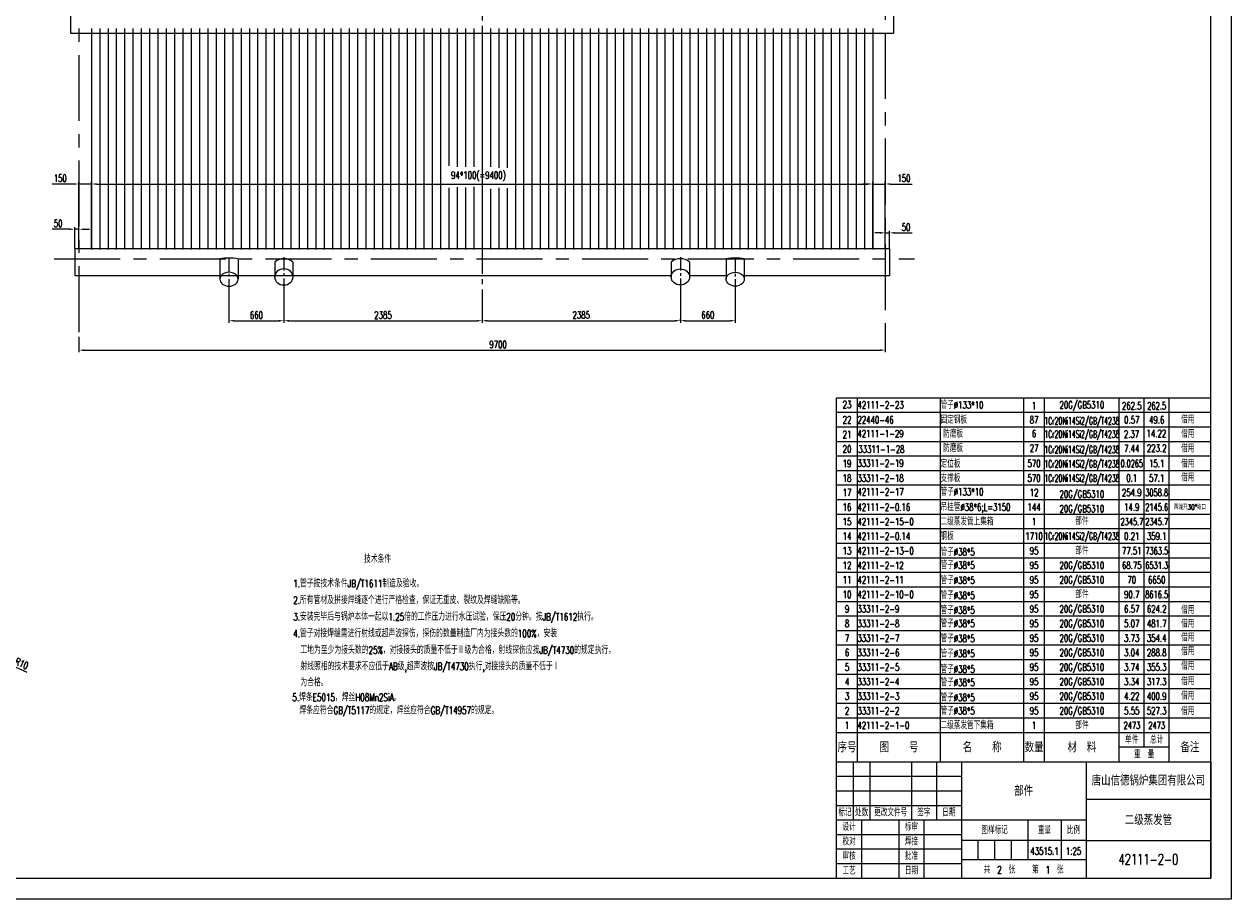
# Model space of a CAD drawing. Header units: millimetres. Extents: x 30450 to 60179, y 0 to 21025.
# Tile 4 of 5: x 45651 to 60179, y 0 to 10523. Entities that reach past the tile are written whole.
import ezdxf
from ezdxf.enums import TextEntityAlignment as Align

# ---------------------------------------------------------------- set-up
doc = ezdxf.new("R2010")
doc.units = ezdxf.units.MM
doc.linetypes.add('CENTER', pattern=[50.8, 31.75, -6.35, 6.35, -6.35])
doc.layers.get('Defpoints').update_dxf_attribs({"color": 5})
for name, color, linetype in [('文本', 4, 'Continuous'), ('标注', 4, 'Continuous'), ('点画线', 2, 'CENTER'), ('细实线', 4, 'Continuous')]:
    doc.layers.add(name, color=color, linetype=linetype)
doc.styles.get("Standard").update_dxf_attribs({"font": 'romans.shx', "width": 0.7, "bigfont": 'hzdx.shx'})
doc.dimstyles.get("Standard").update_dxf_attribs({"dimscale": 25, "dimtxt": 3.5, "dimasz": 2.5, "dimexe": 1, "dimexo": 0, "dimgap": 1, "dimtad": 1, "dimdec": 0, "dimzin": 12, "dimdsep": 46, "dimtxsty": 'Standard', "dimcen": 0, "dimclrt": 256, "dimadec": 0, "dimazin": 3, "dimtfac": 1, "dimtdec": 0, "dimtmove": 0, "dimatfit": 3, "dimfxl": 0, "dimlwd": -1, "dimlwe": -1, "dimarcsym": 0})
doc.dimstyles.new('STANDARD$0', dxfattribs={"dimscale": 25, "dimtxt": 3.5, "dimasz": 2.5, "dimexe": 1, "dimexo": 0, "dimgap": 1, "dimtad": 1, "dimdec": 0, "dimdsep": 46, "dimtxsty": 'Standard', "dimcen": 2.5, "dimclrd": 256, "dimclre": 256, "dimclrt": 256, "dimadec": 0, "dimazin": 0, "dimtfac": 10, "dimtdec": 0, "dimtmove": 0, "dimatfit": 3, "dimfxl": 0, "dimtolj": 1, "dimtzin": 0, "dimarcsym": 0})

# ---------------------------------------------------------------- blocks, each defined once
blk = doc.blocks.new('*D60')
at = {"layer": 'Defpoints', "color": 0, "ltscale": 25}
for p in [(55860, 8600), (46460, 7824), (55860, 7824)]:
    blk.add_point(p, dxfattribs=at)
at = {"layer": '标注', "lineweight": -2, "ltscale": 25}
for p, q in [((46460, 7824), (46460, 8625)), ((46522, 8600), (55797, 8600)), ((55860, 7824), (55860, 8625))]:
    blk.add_line(p, q, dxfattribs=at)
at = {"layer": '标注', "ltscale": 25}
for points in [[(46522, 8610), (46522, 8590), (46460, 8600)], [(55797, 8610), (55797, 8590), (55860, 8600)]]:
    blk.add_solid(points, dxfattribs=at)
at = {"layer": '标注', "ltscale": 25, "insert": (51115, 8692), "char_height": 87.5, "attachment_point": 5}
blk.add_mtext('\\A1;94*100(=9400)', dxfattribs=at)
blk = doc.blocks.new('*D61')
at = {"layer": 'Defpoints', "color": 0, "ltscale": 25}
for p in [(46310, 6761), (56010, 6806), (56010, 6602)]:
    blk.add_point(p, dxfattribs=at)
at = {"layer": '标注', "lineweight": -2, "ltscale": 25}
for p, q in [((46310, 6761), (46310, 6577)), ((56010, 6806), (56010, 6577)), ((46372, 6602), (55947, 6602))]:
    blk.add_line(p, q, dxfattribs=at)
at = {"layer": '标注', "ltscale": 25}
for points in [[(46372, 6612), (46372, 6591), (46310, 6602)], [(55947, 6612), (55947, 6591), (56010, 6602)]]:
    blk.add_solid(points, dxfattribs=at)
at = {"layer": '标注', "ltscale": 25, "insert": (51352, 6670), "char_height": 87.5, "attachment_point": 5}
blk.add_mtext('\\A1;9700', dxfattribs=at)
blk = doc.blocks.new('*D71')
at = {"layer": 'Defpoints', "color": 0, "ltscale": 25}
for p in [(48775, 7313), (51160, 7313), (51160, 6955)]:
    blk.add_point(p, dxfattribs=at)
at = {"layer": '标注', "lineweight": -2, "ltscale": 25}
for p, q in [((48775, 7313), (48775, 6930)), ((51160, 7313), (51160, 6930)), ((48837, 6955), (51097, 6955))]:
    blk.add_line(p, q, dxfattribs=at)
at = {"layer": '标注', "ltscale": 25}
for points in [[(48837, 6965), (48837, 6944), (48775, 6955)], [(51097, 6965), (51097, 6944), (51160, 6955)]]:
    blk.add_solid(points, dxfattribs=at)
at = {"layer": '标注', "ltscale": 25, "insert": (49967, 7023), "char_height": 87.5, "attachment_point": 5}
blk.add_mtext('\\A1;2385', dxfattribs=at)
blk = doc.blocks.new('*D72')
at = {"layer": 'Defpoints', "color": 0, "ltscale": 25}
for p in [(48115, 7313), (48775, 7313), (48775, 6955)]:
    blk.add_point(p, dxfattribs=at)
at = {"layer": '标注', "lineweight": -2, "ltscale": 25}
for p, q in [((48115, 7313), (48115, 6930)), ((48775, 7313), (48775, 6930)), ((48177, 6955), (48712, 6955))]:
    blk.add_line(p, q, dxfattribs=at)
at = {"layer": '标注', "ltscale": 25}
for points in [[(48177, 6965), (48177, 6944), (48115, 6955)], [(48712, 6965), (48712, 6944), (48775, 6955)]]:
    blk.add_solid(points, dxfattribs=at)
at = {"layer": '标注', "ltscale": 25, "insert": (48445, 7023), "char_height": 87.5, "attachment_point": 5}
blk.add_mtext('\\A1;660', dxfattribs=at)
blk = doc.blocks.new('*D62')
at = {"layer": 'Defpoints', "color": 0, "ltscale": 25}
for p in [(51160, 7313), (53545, 6955), (53545, 6955)]:
    blk.add_point(p, dxfattribs=at)
at = {"layer": '标注', "lineweight": -2, "ltscale": 25}
for p, q in [((51160, 7313), (51160, 6930)), ((53545, 6955), (53545, 6980)), ((51222, 6955), (53482, 6955))]:
    blk.add_line(p, q, dxfattribs=at)
at = {"layer": '标注', "ltscale": 25}
for points in [[(51222, 6966), (51222, 6945), (51160, 6955)], [(53482, 6966), (53482, 6945), (53545, 6955)]]:
    blk.add_solid(points, dxfattribs=at)
at = {"layer": '标注', "ltscale": 25, "insert": (52352, 7024), "char_height": 87.5, "attachment_point": 5}
blk.add_mtext('\\A1;2385', dxfattribs=at)
blk = doc.blocks.new('*D73')
at = {"layer": 'Defpoints', "color": 0, "ltscale": 25}
for p in [(53545, 7313), (54205, 7313), (54205, 6955)]:
    blk.add_point(p, dxfattribs=at)
at = {"layer": '标注', "lineweight": -2, "ltscale": 25}
for p, q in [((53545, 7313), (53545, 6930)), ((54205, 7313), (54205, 6930)), ((53607, 6955), (54142, 6955))]:
    blk.add_line(p, q, dxfattribs=at)
at = {"layer": '标注', "ltscale": 25}
for points in [[(53607, 6966), (53607, 6945), (53545, 6955)], [(54142, 6966), (54142, 6945), (54205, 6955)]]:
    blk.add_solid(points, dxfattribs=at)
at = {"layer": '标注', "ltscale": 25, "insert": (53875, 7024), "char_height": 87.5, "attachment_point": 5}
blk.add_mtext('\\A1;660', dxfattribs=at)
blk = doc.blocks.new('*D90')
at = {"layer": 'Defpoints', "color": 0, "ltscale": 25}
for p in [(45295, 2901), (45409, 2850)]:
    blk.add_point(p, dxfattribs=at)
at = {"layer": '标注', "color": 0, "ltscale": 25}
blk.add_line((45688, 2724), (45352, 2875), dxfattribs=at)
blk.add_solid([(45356, 2885), (45348, 2866), (45295, 2901)], dxfattribs=at)
at = {"layer": '标注', "ltscale": 25, "insert": (45622, 2830), "char_height": 87.5, "attachment_point": 5, "rotation": 335.8146}
blk.add_mtext('R10', dxfattribs=at)
blk = doc.blocks.new('*D95')
at = {"layer": 'Defpoints', "color": 0, "ltscale": 25}
for p in [(46310, 8600), (46310, 7824), (46460, 7824)]:
    blk.add_point(p, dxfattribs=at)
at = {"layer": '细实线', "lineweight": -2, "ltscale": 25}
for p, q in [((46247, 8600), (45986, 8600)), ((46310, 7824), (46310, 8625)), ((46460, 8600), (46310, 8600)), ((46460, 7824), (46460, 8625)), ((46522, 8600), (46585, 8600))]:
    blk.add_line(p, q, dxfattribs=at)
at = {"layer": '细实线', "ltscale": 25}
for points in [[(46247, 8610), (46247, 8590), (46310, 8600)], [(46522, 8610), (46522, 8590), (46460, 8600)]]:
    blk.add_solid(points, dxfattribs=at)
at = {"layer": '细实线', "ltscale": 25, "insert": (46085, 8669), "char_height": 87.5, "attachment_point": 5}
blk.add_mtext('\\A1;150', dxfattribs=at)
blk = doc.blocks.new('*D96')
at = {"layer": 'Defpoints', "color": 0, "ltscale": 25}
for p in [(56010, 8600), (55860, 7824), (56010, 7824)]:
    blk.add_point(p, dxfattribs=at)
at = {"layer": '细实线', "lineweight": -2, "ltscale": 25}
for p, q in [((55797, 8600), (55735, 8600)), ((55860, 7824), (55860, 8625)), ((55860, 8600), (56010, 8600)), ((56010, 7824), (56010, 8625)), ((56072, 8600), (56333, 8600))]:
    blk.add_line(p, q, dxfattribs=at)
at = {"layer": '细实线', "ltscale": 25}
for points in [[(55797, 8610), (55797, 8590), (55860, 8600)], [(56072, 8610), (56072, 8590), (56010, 8600)]]:
    blk.add_solid(points, dxfattribs=at)
at = {"layer": '细实线', "ltscale": 25, "insert": (56234, 8669), "char_height": 87.5, "attachment_point": 5}
blk.add_mtext('\\A1;150', dxfattribs=at)
blk = doc.blocks.new('*D97')
at = {"layer": 'Defpoints', "color": 0, "ltscale": 25}
for p in [(56060, 8012), (56010, 7824), (56060, 7824)]:
    blk.add_point(p, dxfattribs=at)
at = {"layer": '细实线', "lineweight": -2, "ltscale": 25}
for p, q in [((55947, 8012), (55885, 8012)), ((56010, 7824), (56010, 8037)), ((56010, 8012), (56060, 8012)), ((56060, 7824), (56060, 8037)), ((56122, 8012), (56334, 8012))]:
    blk.add_line(p, q, dxfattribs=at)
at = {"layer": '细实线', "ltscale": 25}
for points in [[(55947, 8023), (55947, 8002), (56010, 8012)], [(56122, 8023), (56122, 8002), (56060, 8012)]]:
    blk.add_solid(points, dxfattribs=at)
at = {"layer": '细实线', "ltscale": 25, "insert": (56259, 8081), "char_height": 87.5, "attachment_point": 5}
blk.add_mtext('\\A1;50', dxfattribs=at)
blk = doc.blocks.new('*D98')
at = {"layer": 'Defpoints', "color": 0, "ltscale": 25}
for p in [(46260, 8056), (46260, 7824), (46310, 7824)]:
    blk.add_point(p, dxfattribs=at)
at = {"layer": '细实线', "lineweight": -2, "ltscale": 25}
for p, q in [((46197, 8056), (45986, 8056)), ((46260, 7824), (46260, 8081)), ((46310, 8056), (46260, 8056)), ((46310, 7824), (46310, 8081)), ((46372, 8056), (46435, 8056))]:
    blk.add_line(p, q, dxfattribs=at)
at = {"layer": '细实线', "ltscale": 25}
for points in [[(46197, 8066), (46197, 8046), (46260, 8056)], [(46372, 8066), (46372, 8046), (46310, 8056)]]:
    blk.add_solid(points, dxfattribs=at)
at = {"layer": '细实线', "ltscale": 25, "insert": (46060, 8125), "char_height": 87.5, "attachment_point": 5}
blk.add_mtext('\\A1;50', dxfattribs=at)

msp = doc.modelspace()

# ---------------------------------------------------------------- linework, layer by layer
for p, q in [((59924.7, 250), (59924.7, 20775)), ((55424.7, 1650), (55424.7, 6025)), ((55424.7, 2000), (59924.7, 2000)), ((55424.7, 1650), (59924.7, 1650)), ((55424.7, 250), (55424.7, 1650)), ((55424.7, 1650), (59924.7, 1650)), ((55424.7, 1650), (59924.7, 1650)), ((55424.7, 1650), (59924.7, 1650)), ((56924.7, 1650), (56924.7, 250)), ((58424.7, 1650), (58424.7, 250)), ((58424.7, 1200), (59924.7, 1200)), ((55424.7, 950), (58424.7, 950)), ((58424.7, 700), (59924.7, 700)), ((31074.7, 250), (59924.7, 250)), ((55424.7, 250), (59924.7, 250)), ((55424.7, 250), (59924.7, 250))]:
    msp.add_line(p, q)
at = {"ltscale": 25}
for p, q in [((46209.7, 10738), (46209.7, 10413)), ((56109.7, 10738), (56109.7, 10413)), ((46459.7, 10471), (46459.7, 7813.8)), ((46559.7, 10471), (46559.7, 7813.8)), ((46659.7, 10471), (46659.7, 7813.8)), ((46759.7, 10471), (46759.7, 7813.8)), ((46859.7, 10471), (46859.7, 7813.8)), ((46959.7, 10471), (46959.7, 7813.8)), ((47059.7, 10471), (47059.7, 7813.8)), ((47159.7, 10471), (47159.7, 7813.8)), ((47259.7, 10471), (47259.7, 7813.8)), ((47359.7, 10471), (47359.7, 7813.8)), ((47459.7, 10471), (47459.7, 7813.8)), ((47559.7, 10471), (47559.7, 7813.8)), ((47659.7, 10471), (47659.7, 7813.8)), ((47759.7, 10471), (47759.7, 7813.8)), ((47859.7, 10471), (47859.7, 7813.8)), ((47959.7, 10471), (47959.7, 7813.8)), ((48059.7, 10471), (48059.7, 7813.8)), ((48159.7, 10471), (48159.7, 7813.8)), ((48259.7, 10471), (48259.7, 7813.8)), ((48359.7, 10471), (48359.7, 7813.8)), ((48459.7, 10471), (48459.7, 7813.8)), ((48559.7, 10471), (48559.7, 7813.8)), ((48659.7, 10471), (48659.7, 7813.8)), ((48759.7, 10471), (48759.7, 7813.8)), ((48859.7, 10471), (48859.7, 7813.8)), ((48959.7, 10471), (48959.7, 7813.8)), ((49059.7, 10471), (49059.7, 7813.8)), ((49159.7, 10471), (49159.7, 7813.8)), ((49259.7, 10471), (49259.7, 7813.8)), ((49359.7, 10471), (49359.7, 7813.8)), ((49459.7, 10471), (49459.7, 7813.8)), ((49559.7, 10471), (49559.7, 7813.8)), ((49659.7, 10471), (49659.7, 7813.8)), ((49759.7, 10471), (49759.7, 7813.8)), ((49859.7, 10471), (49859.7, 7813.8)), ((49959.7, 10471), (49959.7, 7813.8)), ((50059.7, 10471), (50059.7, 7813.8)), ((50159.7, 10471), (50159.7, 7813.8)), ((50259.7, 10471), (50259.7, 7813.8)), ((50359.7, 10471), (50359.7, 7813.8)), ((50459.7, 10471), (50459.7, 7813.8)), ((50559.7, 10471), (50559.7, 7813.8)), ((50659.7, 10471), (50659.7, 7813.8)), ((50759.7, 10471), (50759.7, 8818.2)), ((50859.7, 10471), (50859.7, 8806.4)), ((50959.7, 10471), (50959.7, 8806.4)), ((51059.7, 10471), (51059.7, 8806.4)), ((51159.7, 10471), (51159.7, 8806.4)), ((51259.7, 10471), (51259.7, 8806.4)), ((51359.7, 10471), (51359.7, 8794.7)), ((51459.7, 10471), (51459.7, 8794.7)), ((51559.7, 10471), (51559.7, 7813.8)), ((51659.7, 10471), (51659.7, 7813.8)), ((51759.7, 10471), (51759.7, 7813.8)), ((51859.7, 10471), (51859.7, 7813.8)), ((51959.7, 10471), (51959.7, 7813.8)), ((52059.7, 10471), (52059.7, 7813.8)), ((52159.7, 10471), (52159.7, 7813.8)), ((52259.7, 10471), (52259.7, 7813.8)), ((52359.7, 10471), (52359.7, 7813.8)), ((52459.7, 10471), (52459.7, 7813.8)), ((52559.7, 10471), (52559.7, 7813.8)), ((52659.7, 10471), (52659.7, 7813.8)), ((52759.7, 10471), (52759.7, 7813.8)), ((52859.7, 10471), (52859.7, 7813.8)), ((52959.7, 10471), (52959.7, 7813.8)), ((53059.7, 10471), (53059.7, 7813.8)), ((53159.7, 10471), (53159.7, 7813.8)), ((53259.7, 10471), (53259.7, 7813.8)), ((53359.7, 10471), (53359.7, 7813.8)), ((53459.7, 10471), (53459.7, 7813.8)), ((53559.7, 10471), (53559.7, 7813.8)), ((53659.7, 10471), (53659.7, 7813.8)), ((53759.7, 10471), (53759.7, 7813.8)), ((53859.7, 10471), (53859.7, 7813.8)), ((53959.7, 10471), (53959.7, 7813.8)), ((54059.7, 10471), (54059.7, 7813.8)), ((54159.7, 10471), (54159.7, 7813.8)), ((54259.7, 10471), (54259.7, 7813.8)), ((54359.7, 10471), (54359.7, 7813.8)), ((54459.7, 10471), (54459.7, 7813.8)), ((54559.7, 10471), (54559.7, 7813.8)), ((54659.7, 10471), (54659.7, 7813.8)), ((54759.7, 10471), (54759.7, 7813.8)), ((54859.7, 10471), (54859.7, 7813.8)), ((54959.7, 10471), (54959.7, 7813.8)), ((55059.7, 10471), (55059.7, 7813.8)), ((55159.7, 10471), (55159.7, 7813.8)), ((55259.7, 10471), (55259.7, 7813.8)), ((55359.7, 10471), (55359.7, 7813.8)), ((55459.7, 10471), (55459.7, 7813.8)), ((55559.7, 10471), (55559.7, 7813.8)), ((55659.7, 10471), (55659.7, 7813.8)), ((55759.7, 10471), (55759.7, 7813.8)), ((55859.7, 10471), (55859.7, 7813.8)), ((46209.7, 10413), (56109.7, 10413)), ((50759.7, 8555.4), (50759.7, 7813.8)), ((50859.7, 8563.2), (50859.7, 7813.8)), ((50959.7, 8559.3), (50959.7, 7813.8)), ((51059.7, 8567.1), (51059.7, 7813.8)), ((51159.7, 8543.6), (51159.7, 7813.8)), ((51259.7, 8543.6), (51259.7, 7813.8)), ((51359.7, 8555.4), (51359.7, 7813.8)), ((51459.7, 8551.5), (51459.7, 7813.8)), ((46259.7, 7823.6), (46259.7, 7498.6)), ((46259.7, 7823.6), (56059.7, 7823.6)), ((48005.2, 7701.1), (48005.2, 7455.1)), ((48224.2, 7701.1), (48224.2, 7455.1)), ((54095.2, 7701.1), (54095.2, 7455.1)), ((54314.2, 7701.1), (54314.2, 7455.1)), ((56059.7, 7823.6), (56059.7, 7498.6)), ((46259.7, 7498.6), (53435.6, 7498.6)), ((53653.8, 7498.6), (54095.2, 7498.6)), ((54314.2, 7498.6), (56059.7, 7498.6))]:
    msp.add_line(p, q, dxfattribs=at)
at = {"ltscale": 5}
for p, q in [((48665.2, 7661.1), (48665.2, 7481.1)), ((48884.2, 7661.1), (48884.2, 7481.1)), ((53435.2, 7661.1), (53435.2, 7481.1)), ((53654.2, 7661.1), (53654.2, 7481.1))]:
    msp.add_line(p, q, dxfattribs=at)
at = {"linetype": 'Continuous'}
for q in [(59924.7, 2175), (59924.7, 250)]:
    msp.add_line((59924.7, 1650), q, dxfattribs=at)
at = {"ltscale": 25}
for centre in [(48114.7, 6848.2), (54204.7, 6848.2)]:
    msp.add_arc(centre, 859.9, 82.68447, 97.31553, dxfattribs=at)
at = {"ltscale": 5}
for centre in [(48774.7, 7531.2), (53544.7, 7531.2)]:
    msp.add_arc(centre, 169.9, 49.86583, 130.13417, dxfattribs=at)
at = {"ltscale": 5, "extrusion": (0, 0, -1)}
msp.add_ellipse((48774.7, 7481.6), major_axis=(110.8, 0), ratio=0.8708461, dxfattribs=at)
at = {"ltscale": 5}
msp.add_ellipse((53544.7, 7481.6), major_axis=(-110.8, 0), ratio=0.8708461, dxfattribs=at)
at = {"ltscale": 25, "extrusion": (0, 0, -1)}
msp.add_ellipse((48114.7, 7455.1), major_axis=(109.5, 0), ratio=0.7671233, dxfattribs=at)
at = {"ltscale": 25}
msp.add_ellipse((54204.7, 7455.1), major_axis=(-109.5, 0), ratio=0.7671233, dxfattribs=at)
at = {"layer": '点画线', "ltscale": 25}
for p, q in [((56009.7, 18036.5), (56009.7, 6805.6)), ((46309.7, 17771.9), (46309.7, 6760.7)), ((46013, 7701.1), (56360, 7701.1))]:
    msp.add_line(p, q, dxfattribs=at)
at = {"layer": '点画线', "ltscale": 10}
msp.add_line((51159.7, 13933.7), (51159.7, 7313.3), dxfattribs=at)
at = {"layer": '点画线', "ltscale": 5}
for p, q in [((48114.7, 7708.1), (48114.7, 7313.3)), ((48774.7, 7719.1), (48774.7, 7313.3)), ((53544.7, 7719.1), (53544.7, 7313.3)), ((54204.7, 7708.1), (54204.7, 7313.3))]:
    msp.add_line(p, q, dxfattribs=at)
at = {"layer": '细实线'}
for p, q in [((60174.7, 0), (60174.7, 21025)), ((59924.7, 6025), (55424.7, 6025)), ((55674.7, 1650), (55674.7, 6025)), ((56674.7, 1650), (56674.7, 6025)), ((57674.7, 1650), (57674.7, 6025)), ((57924.7, 1650), (57924.7, 6025)), ((58824.7, 1650), (58824.7, 6025)), ((59124.7, 1825), (59124.7, 6025)), ((59424.7, 1650), (59424.7, 6025)), ((59924.7, 5850), (55424.7, 5850)), ((59924.7, 5850), (55424.7, 5850)), ((59924.7, 5675), (55424.7, 5675)), ((59924.7, 5675), (55424.7, 5675)), ((59924.7, 5500), (55424.7, 5500)), ((59924.7, 5500), (55424.7, 5500)), ((59924.7, 5325), (55424.7, 5325)), ((59924.7, 5150), (55424.7, 5150)), ((59924.7, 4975), (55424.7, 4975)), ((59924.7, 4800), (55424.7, 4800)), ((59924.7, 4625), (55424.7, 4625)), ((59924.7, 4450), (55424.7, 4450)), ((59924.7, 4275), (55424.7, 4275)), ((59924.7, 4100), (55424.7, 4100)), ((59924.7, 3925), (55424.7, 3925)), ((59924.7, 3750), (55424.7, 3750)), ((59924.7, 3575), (55424.7, 3575)), ((59924.7, 3400), (55424.7, 3400)), ((59924.7, 3225), (55424.7, 3225)), ((59924.7, 3050), (55424.7, 3050)), ((59924.7, 2875), (55424.7, 2875)), ((59924.7, 2700), (55424.7, 2700)), ((59924.7, 2525), (55424.7, 2525)), ((59924.7, 2350), (55424.7, 2350)), ((59924.7, 2175), (55424.7, 2175)), ((59424.7, 1825), (58824.7, 1825)), ((55624.7, 1650), (55624.7, 950)), ((55824.7, 1650), (55824.7, 950)), ((56324.7, 1650), (56324.7, 950)), ((56624.7, 1650), (56624.7, 950)), ((55424.7, 1475), (56924.7, 1475)), ((55424.7, 1300), (56924.7, 1300)), ((55424.7, 1125), (56924.7, 1125)), ((55724.7, 950), (55724.7, 250)), ((56174.7, 950), (56174.7, 250)), ((56474.7, 950), (56474.7, 250)), ((57724.7, 950), (57724.7, 475)), ((58124.7, 950), (58124.7, 475)), ((55424.7, 775), (56924.7, 775)), ((55424.7, 600), (56924.7, 600)), ((58424.7, 700), (56924.7, 700)), ((57124.7, 700), (57124.7, 475)), ((57324.7, 700), (57324.7, 475)), ((57524.7, 700), (57524.7, 475)), ((56924.7, 475), (58424.7, 475)), ((55424.7, 425), (56924.7, 425)), ((30449.7, 0), (60174.7, 0))]:
    msp.add_line(p, q, dxfattribs=at)

# ---------------------------------------------------------------- texts
at = {"layer": 'Defpoints', "width": 0.7}
for s, p in [('42111-2-0.16', (55674.7, 4712.5)), ('42111-2-0.14', (55674.7, 4362.5))]:
    msp.add_text(s, height=87.5, dxfattribs=at).set_placement(p, align=Align.MIDDLE_LEFT)
at = {"layer": '文本'}
for s, height, width, p in [('23', 87.5, 0.7, (55549.7, 5946.4)), ('1', 87.5, 0.7, (57799.7, 5931.6)), ('20G/GB5310', 87.5, 0.7, (58374.7, 5942)), ('262.5', 87.5, 0.7, (58974.7, 5931.6)), ('262.5', 87.5, 0.6, (59274.7, 5931.6)), ('借用', 87.5, 0.7, (59648.8, 5765.4)), ('22', 87.5, 0.7, (55549.7, 5762.5)), ('87', 87.5, 0.7, (57799.7, 5762.5)), ('1Cr20Ni14Si2/GB/T4238', 87.5, 0.5, (58374.7, 5750)), ('0.57', 87.5, 0.7, (58974.7, 5762.5)), ('49.6', 87.5, 0.7, (59274.7, 5762.5)), ('21', 87.5, 0.7, (55549.7, 5587.5)), ('6', 87.5, 0.7, (57799.7, 5596.4)), ('1Cr20Ni14Si2/GB/T4238', 87.5, 0.5, (58374.7, 5591.3)), ('2.37', 87.5, 0.7, (58971.8, 5591.7)), ('14.22', 87.5, 0.7, (59270.1, 5597.9)), ('借用', 87.5, 0.7, (59648.8, 5592)), ('20', 87.5, 0.7, (55549.7, 5412.5)), ('27', 87.5, 0.7, (57799.7, 5421.4)), ('1Cr20Ni14Si2/GB/T4238', 87.5, 0.5, (58374.7, 5404.9)), ('7.44', 87.5, 0.7, (58974.7, 5417.2)), ('223.2', 87.5, 0.7, (59274.7, 5421.4)), ('借用', 87.5, 0.7, (59648.8, 5417)), ('19', 87.5, 0.7, (55549.7, 5237.5)), ('570', 87.5, 0.7, (57799.7, 5237.5)), ('1Cr20Ni14Si2/GB/T4238', 87.5, 0.5, (58374.7, 5232.3)), ('0.0265', 87.5, 0.65, (58974.7, 5237.5)), ('15.1', 87.5, 0.7, (59274.7, 5237.5)), ('借用', 87.5, 0.7, (59648.8, 5234.3)), ('18', 87.5, 0.7, (55549.7, 5062.5)), ('570', 87.5, 0.7, (57799.7, 5062.5)), ('1Cr20Ni14Si2/GB/T4238', 87.5, 0.5, (58374.7, 5059.7)), ('0.1', 87.5, 0.7, (58974.7, 5062.5)), ('57.1', 87.5, 0.7, (59274.7, 5062.5)), ('借用', 87.5, 0.7, (59648.8, 5068.4)), ('17', 87.5, 0.7, (55549.7, 4887.5)), ('12', 87.5, 0.7, (57799.7, 4887.5)), ('20G/GB5310', 87.5, 0.7, (58374.7, 4868.8)), ('254.9', 87.5, 0.7, (58974.7, 4887.5)), ('3058.8', 87.5, 0.6, (59274.7, 4887.5)), ('16', 87.5, 0.7, (55549.7, 4712.5)), ('144', 87.5, 0.7, (57799.7, 4712.5)), ('20G/GB5310', 87.5, 0.7, (58374.7, 4693.8)), ('14.9', 87.5, 0.7, (58974.7, 4712.5)), ('2145.6', 87.5, 0.6, (59274.7, 4712.5)), ('两端开30°坡口', 60, 0.7, (59674.7, 4712.5)), ('15', 87.5, 0.7, (55549.7, 4537.5)), ('1', 87.5, 0.7, (57799.7, 4537.5)), ('部件', 87.5, 0.7, (58374.7, 4544)), ('2345.7', 87.5, 0.6, (58976.8, 4537.5)), ('2345.7', 87.5, 0.6, (59274.7, 4537.5)), ('14', 87.5, 0.7, (55549.7, 4362.5)), ('1710', 87.5, 0.7, (57799.7, 4362.5)), ('1Cr20Ni14Si2/GB/T4238', 87.5, 0.5, (58374.7, 4362.5)), ('0.21', 87.5, 0.7, (58974.7, 4362.5)), ('359.1', 87.5, 0.7, (59274.7, 4362.5)), ('13', 87.5, 0.7, (55549.7, 4187.5)), ('95', 87.5, 0.7, (57799.7, 4187.5)), ('部件', 87.5, 0.7, (58374.7, 4187.5)), ('77.51', 87.5, 0.7, (58974.7, 4187.5)), ('7363.5', 87.5, 0.6, (59274.7, 4187.5)), ('12', 87.5, 0.7, (55549.7, 4012.5)), ('95', 87.5, 0.7, (57799.7, 4012.5)), ('20G/GB5310', 87.5, 0.7, (58374.7, 4012.5)), ('68.75', 87.5, 0.7, (58974.7, 4012.5)), ('6531.3', 87.5, 0.6, (59274.7, 4012.5)), ('11', 87.5, 0.7, (55549.7, 3837.5)), ('95', 87.5, 0.7, (57799.7, 3837.5)), ('20G/GB5310', 87.5, 0.7, (58374.7, 3837.5)), ('70', 87.5, 0.7, (58974.7, 3837.5)), ('6650', 87.5, 0.7, (59274.7, 3837.5)), ('10', 87.5, 0.7, (55549.7, 3662.5)), ('95', 87.5, 0.7, (57799.7, 3662.5)), ('部件', 87.5, 0.7, (58374.7, 3662.5)), ('90.7', 87.5, 0.7, (58974.7, 3662.5)), ('8616.5', 87.5, 0.6, (59274.7, 3662.5)), ('9', 87.5, 0.7, (55549.7, 3487.5)), ('95', 87.5, 0.7, (57799.7, 3487.5)), ('20G/GB5310', 87.5, 0.7, (58374.7, 3487.5)), ('6.57', 87.5, 0.7, (58974.7, 3487.5)), ('624.2', 87.5, 0.7, (59274.7, 3487.5)), ('借用', 87.5, 0.7, (59648.8, 3474.9)), ('8', 87.5, 0.7, (55549.7, 3312.5)), ('95', 87.5, 0.7, (57799.7, 3312.5)), ('20G/GB5310', 87.5, 0.7, (58374.7, 3312.5)), ('5.07', 87.5, 0.7, (58974.7, 3312.5)), ('481.7', 87.5, 0.7, (59274.7, 3312.5)), ('借用', 87.5, 0.7, (59648.8, 3308.9)), ('借用', 87.5, 0.7, (59648.8, 3143)), ('7', 87.5, 0.7, (55549.7, 3137.5)), ('95', 87.5, 0.7, (57799.7, 3137.5)), ('20G/GB5310', 87.5, 0.7, (58374.7, 3137.5)), ('3.73', 87.5, 0.7, (58974.7, 3137.5)), ('354.4', 87.5, 0.7, (59274.7, 3137.5)), ('6', 87.5, 0.7, (55549.7, 2962.5)), ('95', 87.5, 0.7, (57799.7, 2962.5)), ('20G/GB5310', 87.5, 0.7, (58374.7, 2962.5)), ('3.04', 87.5, 0.7, (58974.7, 2962.5)), ('288.8', 87.5, 0.7, (59274.7, 2962.5)), ('借用', 87.5, 0.7, (59648.8, 2977.1)), ('5', 87.5, 0.7, (55549.7, 2787.5)), ('95', 87.5, 0.7, (57799.7, 2787.5)), ('20G/GB5310', 87.5, 0.7, (58374.7, 2787.5)), ('3.74', 87.5, 0.7, (58974.7, 2787.5)), ('355.3', 87.5, 0.7, (59274.7, 2787.5)), ('借用', 87.5, 0.7, (59648.8, 2802)), ('4', 87.5, 0.7, (55549.7, 2612.5)), ('95', 87.5, 0.7, (57799.7, 2612.5)), ('20G/GB5310', 87.5, 0.7, (58374.7, 2612.5)), ('3.34', 87.5, 0.7, (58974.7, 2612.5)), ('317.3', 87.5, 0.7, (59274.7, 2612.5)), ('借用', 87.5, 0.7, (59648.8, 2617.6)), ('3', 87.5, 0.7, (55549.7, 2437.5)), ('95', 87.5, 0.7, (57799.7, 2437.5)), ('20G/GB5310', 87.5, 0.7, (58374.7, 2437.5)), ('4.22', 87.5, 0.7, (58974.7, 2437.5)), ('400.9', 87.5, 0.7, (59274.7, 2437.5)), ('借用', 87.5, 0.7, (59648.8, 2442.5)), ('2', 87.5, 0.7, (55549.7, 2262.5)), ('95', 87.5, 0.7, (57799.7, 2262.5)), ('20G/GB5310', 87.5, 0.7, (58374.7, 2262.5)), ('5.55', 87.5, 0.7, (58974.7, 2262.5)), ('527.3', 87.5, 0.7, (59274.7, 2262.5)), ('借用', 87.5, 0.7, (59648.8, 2258.1)), ('1', 87.5, 0.7, (55549.7, 2087.5)), ('1', 87.5, 0.7, (57799.7, 2087.5)), ('部件', 87.5, 0.7, (58374.7, 2087.5)), ('2473', 87.5, 0.6, (58976.9, 2087.5)), ('2473', 87.5, 0.6, (59274.7, 2087.5)), ('部件', 125, 0.7, (57674.7, 1300)), ('二级蒸发管', 125, 0.7, (59174.7, 950)), ('43515.1', 87.5, 0.7, (57924.7, 575)), ('1:25', 87.5, 0.7, (58274.7, 575)), ('42111-2-0', 125, 0.7, (59174.7, 475)), ('共  2  张    第  1  张', 87.5, 0.7, (57674.7, 350))]:
    msp.add_text(s, height=height, dxfattribs=dict(at, width=width)).set_placement(p, align=Align.MIDDLE_CENTER)
at = {"layer": '文本', "width": 0.7}
for s, p in [('42111-2-23', (55674.7, 5942)), ('管子%%c133*10', (56674.7, 5941.7)), ('固定钢板', (56674.7, 5762.5)), ('22440-46', (55674.7, 5762.5)), ('42111-1-29', (55674.7, 5596.4)), ('防磨板', (56706.6, 5593.1)), ('33311-1-28', (55684.3, 5409.7)), ('防磨板', (56706.6, 5421.4)), ('33311-2-19', (55674.7, 5240.7)), ('定位板', (56674.7, 5232.7)), ('33311-2-18', (55674.7, 5062.2)), ('支撑板', (56674.7, 5060.3)), ('42111-2-17', (55674.7, 4897.9)), ('管子%%c133*10', (56674.7, 4897.6)), ('吊挂管%%C38*6;L=3150', (56674.7, 4712.5)), ('42111-2-15-0', (55674.7, 4537.5)), ('二级蒸发管上集箱', (56674.7, 4537.5)), ('钢板', (56674.7, 4362.5)), ('42111-2-13-0', (55674.7, 4187.5)), ('管子%%c38*5', (56674.7, 4173.2)), ('管子%%c38*5', (56674.7, 4013.3)), ('42111-2-12', (55674.7, 4012.5)), ('42111-2-11', (55674.7, 3837.5)), ('管子%%c38*5', (56674.7, 3832)), ('42111-2-10-0', (55674.7, 3662.5)), ('管子%%c38*5', (56674.7, 3650.7)), ('33311-2-9', (55674.7, 3487.5)), ('管子%%c38*5', (56674.7, 3472.8)), ('33311-2-8', (55674.7, 3312.5)), ('管子%%c38*5', (56674.7, 3312.8)), ('33311-2-7', (55674.7, 3137.5)), ('管子%%c38*5', (56674.7, 3131.6)), ('33311-2-6', (55674.7, 2962.5)), ('管子%%c38*5', (56674.7, 2950.3)), ('33311-2-5', (55674.7, 2787.5)), ('管子%%c38*5', (56674.7, 2763.7)), ('33311-2-4', (55674.7, 2612.5)), ('管子%%c38*5', (56674.7, 2603.7)), ('33311-2-3', (55674.7, 2437.5)), ('管子%%c38*5', (56674.7, 2422.5)), ('33311-2-2', (55674.7, 2262.5)), ('管子%%c38*5', (56674.7, 2262.5)), ('42111-2-1-0', (55674.7, 2087.5)), ('二级蒸发管下集箱', (56674.7, 2087.5))]:
    msp.add_text(s, height=87.5, dxfattribs=at).set_placement(p, align=Align.MIDDLE_LEFT)
at = {"layer": '文本', "attachment_point": 5}
for s, insert, char_height, width in [('序号', (55549.7, 1825), 125, 250), ('图    号', (56174.7, 1825), 125, 1000), ('名    称', (57174.7, 1825), 125, 1000), ('数量', (57799.7, 1825), 125, 250), ('材  料', (58374.7, 1825), 125, 900), ('单件', (58974.7, 1912.5), 87.5, 300), ('总计', (59274.7, 1912.5), 87.5, 300), ('备注', (59674.7, 1825), 125, 500), ('重  量', (59124.7, 1737.5), 87.5, 600), ('唐山信德锅炉集团有限公司', (59174.7, 1425), 125, 1500), ('标记', (55524.7, 1037.5), 87.5, 200), ('处数', (55724.7, 1037.5), 87.5, 200), ('更改文件号', (56074.7, 1037.5), 87.5, 500), ('签字', (56474.7, 1037.5), 87.5, 300), ('日期', (56774.7, 1037.5), 87.5, 300), ('设计', (55574.7, 862.5), 87.5, 300), ('标审', (56324.7, 862.5), 87.5, 300), ('图样标记', (57324.7, 825), 87.5, 791.499), ('重量', (57924.7, 825), 87.5, 400), ('比例', (58274.7, 825), 87.5, 300), ('校对', (55574.7, 687.5), 87.5, 300), ('焊接', (56324.7, 687.5), 87.5, 300), ('审核', (55574.7, 512.5), 87.5, 300), ('批准', (56324.7, 512.5), 87.5, 300), ('工艺', (55574.7, 337.5), 87.5, 300), ('日期', (56324.7, 337.5), 87.5, 300)]:
    msp.add_mtext(s, dxfattribs=dict(at, insert=insert, char_height=char_height, width=width))
at = {"layer": '标注', "ltscale": 25, "width": 0.7}
for s, p in [('技术条件', (49738.4, 4040.9)), ('1.管子按技术条件JB/T1611制造及验收。', (48887.6, 3747.9)), ('2.所有管材及拼接焊缝逐个进行严格检查，保证无重皮、裂纹及焊缝缺陷等。', (48887.6, 3547.9)), ('3.安装完毕后与锅炉本体一起以1.25倍的工作压力进行水压试验，保压20分钟。按JB/T1612执行。', (48887.6, 3347.9)), ('4.管子对接焊缝需进行射线或超声波探伤，探伤的数量制造厂内为接头数的100%，安装', (48887.6, 3147.9)), ('  工地为至少为接头数的25%%%，对接接头的质量不低于Ⅱ级为合格，射线探伤应按JB/T4730的规定执行，', (48887.6, 2947.9)), ('  射线照相的技术要求不应低于AB级,超声波按JB/T4730执行,对接接头的质量不低于Ⅰ', (48887.6, 2751.6)), ('  为合格。', (48887.6, 2558.2)), ('5.焊条E5015，焊丝H08Mn2SiA。', (48877.3, 2379.2)), ('焊条应符合GB/T5117的规定，焊丝应符合GB/T14957的规定。', (48962.1, 2223))]:
    msp.add_text(s, height=90, dxfattribs=at).set_placement(p)

# ---------------------------------------------------------------- dimensions: what is measured, and where the dimension line sits
at = {"layer": '标注', "ltscale": 25}
dim = msp.add_linear_dim(base=(55859.7, 8600), p1=(46459.7, 7823.6), p2=(55859.7, 7823.6), text='94*100(=<>)', dimstyle='STANDARD$0', dxfattribs=at)
dim.commit()
dim.dimension.update_dxf_attribs({"geometry": '*D60', "text_midpoint": (51114.7, 8600), "dimtype": 160})
for base, p1, p2, picture, middle in [((48774.7, 6954.6), (48114.7, 7313.3), (48774.7, 7313.3), '*D72', (48444.7, 7023.3)), ((51159.7, 6954.6), (48774.7, 7313.3), (51159.7, 7313.3), '*D71', (49967.2, 7023.3)), ((53544.7, 6955.3), (51159.7, 7313.3), (53544.7, 6955.3), '*D62', (52352.2, 7024.1)), ((54204.7, 6955.3), (53544.7, 7313.3), (54204.7, 7313.3), '*D73', (53874.7, 7024.1))]:
    dim = msp.add_linear_dim(base=base, p1=p1, p2=p2, dimstyle='STANDARD$0', dxfattribs=at)
    dim.commit()
    dim.dimension.update_dxf_attribs({"geometry": picture, "text_midpoint": middle})
dim = msp.add_linear_dim(base=(56009.7, 6601.7), p1=(46309.7, 6760.7), p2=(56009.7, 6805.6), dimstyle='STANDARD$0', dxfattribs=at)
dim.commit()
dim.dimension.update_dxf_attribs({"geometry": '*D61', "text_midpoint": (51351.7, 6601.7), "dimtype": 160})
dim = msp.add_radius_dim(center=(45409.2, 2849.7), mpoint=(45295.2, 2900.9), text='R10', dimstyle='Standard', override={"dimtmove": 1}, dxfattribs=at)
dim.commit()
dim.dimension.update_dxf_attribs({"geometry": '*D90', "text_midpoint": (45593.6, 2766.8), "dimtype": 164})
at = {"layer": '细实线', "ltscale": 25}
for base, p1, p2, picture, middle in [((46309.7, 8600), (46459.7, 7823.6), (46309.7, 7823.6), '*D95', (46085.3, 8668.7)), ((56009.7, 8600), (55859.7, 7823.6), (56009.7, 7823.6), '*D96', (56234.1, 8668.7)), ((46259.7, 8056), (46309.7, 7823.6), (46259.7, 7823.6), '*D98', (46060.1, 8124.8)), ((56059.7, 8012.3), (56009.7, 7823.6), (56059.7, 7823.6), '*D97', (56259.3, 8081.1))]:
    dim = msp.add_linear_dim(base=base, p1=p1, p2=p2, dimstyle='STANDARD$0', dxfattribs=at)
    dim.commit()
    dim.dimension.update_dxf_attribs({"geometry": picture, "text_midpoint": middle})

doc.saveas('drawing.dxf')
